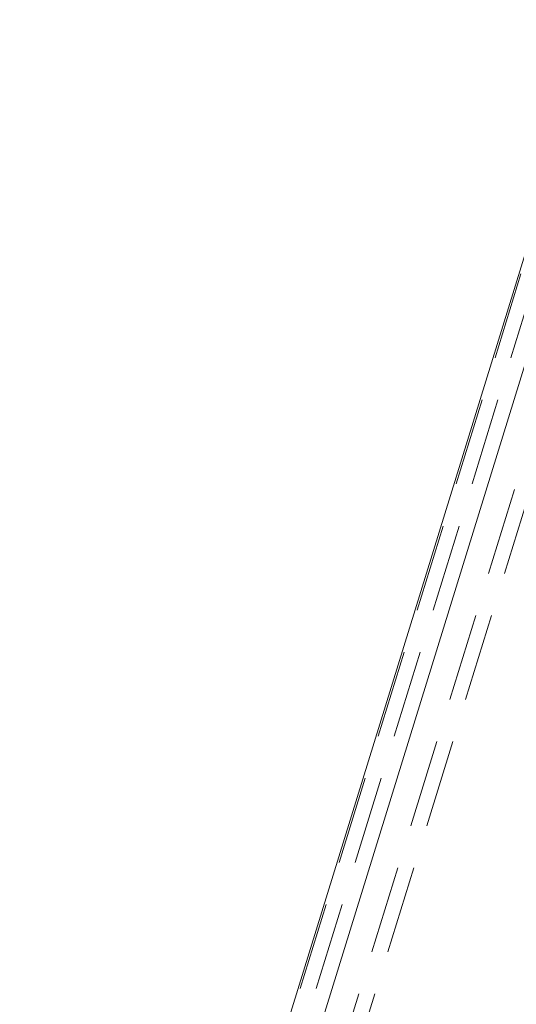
# Model space of a CAD drawing. Header units: millimetres. Extents: x 4065 to 8083, y -652 to 5416.
# Tile 165 of 256: x 5990 to 6019, y 3486 to 3543. Entities that reach past the tile are written whole.
import ezdxf

# ---------------------------------------------------------------- set-up
doc = ezdxf.new("R2010")
doc.units = ezdxf.units.MM
doc.header["$LTSCALE"] = 0.8
doc.linetypes.add('HIDDEN', pattern=[9.525, 6.35, -3.175])
doc.layers.get('0').update_dxf_attribs({"linetype": 'CONTINUOUS', "lineweight": 0})
doc.layers.add('3', color=5, linetype='HIDDEN', lineweight=0)

msp = doc.modelspace()

# ---------------------------------------------------------------- linework, layer by layer
for p, q in [((6045.763, 3615.705), (5912.707, 3185.135)), ((5914.503, 3184.58), (6047.881, 3616.193))]:
    msp.add_line(p, q)
at = {"layer": '3'}
for p, q in [((6045.797, 3615.409), (5912.661, 3184.58)), ((6046.718, 3615.409), (5913.582, 3184.58)), ((5917.943, 3190.412), (6047.932, 3611.058)), ((5918.864, 3190.412), (6048.853, 3611.058))]:
    msp.add_line(p, q, dxfattribs=at)

doc.saveas('drawing.dxf')
